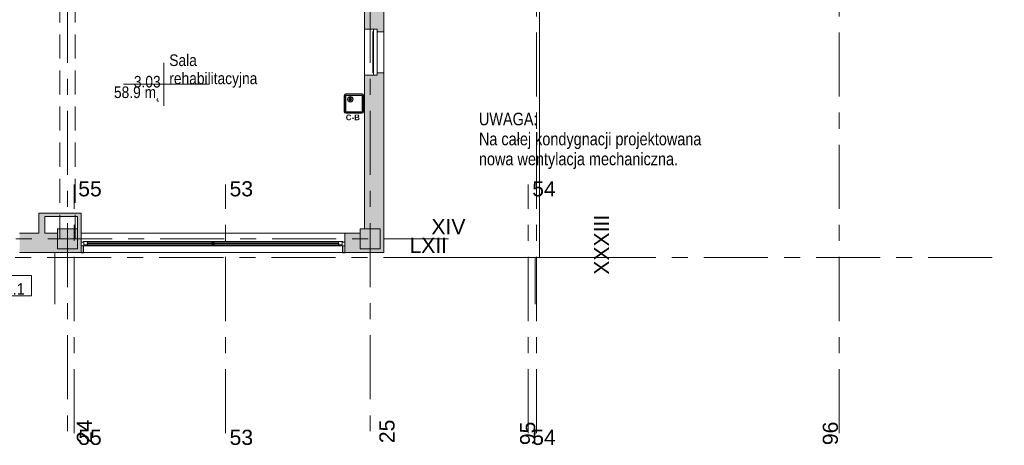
# Model space of a CAD drawing. Header units: centimetres. Extents: x -1737 to 22393, y -8842 to 3838.
# Tile 115 of 167: x 493 to 2444, y -1 to 842. Entities that reach past the tile are written whole.
import ezdxf

# ---------------------------------------------------------------- set-up
doc = ezdxf.new("R2010")
doc.units = ezdxf.units.CM
doc.linetypes.add('Oś', pattern=[222.25, 127, -31.75, 31.75, -31.75])
doc.linetypes.add('Ukryte', pattern=[71.438, 47.625, -23.813])
for name, color, linetype, lineweight in [('A-AREA-IDEN', 2, 'Continuous', 13), ('A-DETL-HDLN', 90, 'Ukryte', 9), ('A-FLOR', 192, 'Continuous', 13), ('A-GLAZ', 151, 'Continuous', 13), ('A-WALL', 113, 'Continuous', 13), ('A-WALL-IDEN', 211, 'Continuous', 13), ('A-WALL-PATT', 111, 'Continuous', 13), ('G-ANNO-TEXT', 231, 'Continuous', 13), ('PRZYW_Elementy_inst_przyw', 7, 'Continuous', 9), ('S-COLS', 52, 'Continuous', 13), ('S-GRID', 1, 'Continuous', 13), ('S-GRID-IDEN', 1, 'Continuous', 13)]:
    doc.layers.add(name, color=color, linetype=linetype, lineweight=lineweight)
doc.styles.add('adam', font='arialbd.ttf')
doc.styles.add('Arial Narrow_3', font='ARIALN.TTF', dxfattribs={"height": 25})
doc.styles.add('Arial_10', font='arial.ttf', dxfattribs={"width": 0.9, "height": 23})
doc.styles.add('Arial_4', font='arial.ttf', dxfattribs={"height": 30})
doc.styles.add('Arial_7', font='arial.ttf', dxfattribs={"width": 0.85, "height": 23})

# ---------------------------------------------------------------- blocks, each defined once
blk = doc.blocks.new('Pawilon J_rvt-1-3_piętro I __3_90 m_ - stan projektowany')
at = {"layer": 'A-FLOR', "color": 253, "lineweight": 9}
for p, q in [((1523.4, 941.3), (1523.4, 371.3)), ((2164.7, 941.3), (1523.4, 941.3)), ((1523.4, 371.3), (1514.4, 371.3)), ((1514.4, 371.3), (1514.4, 279))]:
    blk.add_line(p, q, dxfattribs=at)
at = {"layer": 'S-GRID', "linetype": 'Oś'}
for p, q in [((1517.4, 23.2), (1517.4, 1147.1)), ((2117.4, 23.2), (2117.4, 1147.1)), ((1125.8, 971.3), (2420.5, 971.3)), ((2420.5, 371.3), (1302.4, 371.3))]:
    blk.add_line(p, q, dxfattribs=at)
at = {"layer": 'S-GRID-IDEN', "char_height": 30, "width": 48.3, "attachment_point": 5, "rotation": 90, "line_spacing_factor": 0.936439, "style": 'Arial_4'}
for s, insert in [('\\pxqc,t4.23333,8.46667,12.7,16.93333,21.16667,25.4,29.63333,33.86667,38.1,42.33333,46.56667,50.8,55.03333,59.26667,63.5,67.73333,71.96667,76.2,80.43333,84.66667,88.9,93.13333,97.36667,101.6,105.83333,110.06667,114.3,118.53333,122.76667,127,131.23333,135.46667;{95}', (1499.8, 1146.7)), ('\\pxqc,t4.23333,8.46667,12.7,16.93333,21.16667,25.4,29.63333,33.86667,38.1,42.33333,46.56667,50.8,55.03333,59.26667,63.5,67.73333,71.96667,76.2,80.43333,84.66667,88.9,93.13333,97.36667,101.6,105.83333,110.06667,114.3,118.53333,122.76667,127,131.23333,135.46667;{96}', (2099.8, 1146.7)), ('\\pxqc,t4.23333,8.46667,12.7,16.93333,21.16667,25.4,29.63333,33.86667,38.1,42.33333,46.56667,50.8,55.03333,59.26667,63.5,67.73333,71.96667,76.2,80.43333,84.66667,88.9,93.13333,97.36667,101.6,105.83333,110.06667,114.3,118.53333,122.76667,127,131.23333,135.46667;{95}', (1499.8, 22.8)), ('\\pxqc,t4.23333,8.46667,12.7,16.93333,21.16667,25.4,29.63333,33.86667,38.1,42.33333,46.56667,50.8,55.03333,59.26667,63.5,67.73333,71.96667,76.2,80.43333,84.66667,88.9,93.13333,97.36667,101.6,105.83333,110.06667,114.3,118.53333,122.76667,127,131.23333,135.46667;{96}', (2099.8, 22.8))]:
    blk.add_mtext(s, dxfattribs=dict(at, insert=insert))
at = {"layer": 'S-GRID-IDEN', "char_height": 30, "attachment_point": 5, "line_spacing_factor": 0.936439, "style": 'Arial_4'}
for s, insert, width in [('\\pxqc,t4.23333,8.46667,12.7,16.93333,21.16667,25.4,29.63333,33.86667,38.1,42.33333,46.56667,50.8,55.03333,59.26667,63.5,67.73333,71.96667,76.2,80.43333,84.66667,88.9,93.13333,97.36667,101.6,105.83333,110.06667,114.3,118.53333,122.76667,127,131.23333,135.46667;{LXI}', (2419.7, 931.4), 63.5), ('\\pxqc,t4.23333,8.46667,12.7,16.93333,21.16667,25.4,29.63333,33.86667,38.1,42.33333,46.56667,50.8,55.03333,59.26667,63.5,67.73333,71.96667,76.2,80.43333,84.66667,88.9,93.13333,97.36667,101.6,105.83333,110.06667,114.3,118.53333,122.76667,127,131.23333,135.46667;{LXII}', (1302.6, 395.4), 75.4)]:
    blk.add_mtext(s, dxfattribs=dict(at, insert=insert, width=width))
blk = doc.blocks.new('Pawilon F_rvt-1-3_piętro I __3_90 m_ - stan projektowany')
at = {"layer": 'S-GRID', "linetype": 'Oś'}
for p, q in [((253.4, 515.6), (253.4, 23.2)), ((600.4, 23.2), (600.4, 515.6)), ((900.4, 23.2), (900.4, 515.6)), ((1500.4, 23.2), (1500.4, 515.6)), ((102.6, 371.3), (1638.2, 371.3))]:
    blk.add_line(p, q, dxfattribs=at)
at = {"layer": 'S-GRID-IDEN', "char_height": 30, "attachment_point": 5, "line_spacing_factor": 0.936439, "style": 'Arial_4'}
for s, insert, width in [('\\pxqc,t4.23333,8.46667,12.7,16.93333,21.16667,25.4,29.63333,33.86667,38.1,42.33333,46.56667,50.8,55.03333,59.26667,63.5,67.73333,71.96667,76.2,80.43333,84.66667,88.9,93.13333,97.36667,101.6,105.83333,110.06667,114.3,118.53333,122.76667,127,131.23333,135.46667;{52a}', (221.1, 508.2), 72.1), ('\\pxqc,t4.23333,8.46667,12.7,16.93333,21.16667,25.4,29.63333,33.86667,38.1,42.33333,46.56667,50.8,55.03333,59.26667,63.5,67.73333,71.96667,76.2,80.43333,84.66667,88.9,93.13333,97.36667,101.6,105.83333,110.06667,114.3,118.53333,122.76667,127,131.23333,135.46667;{55}', (632, 507.2), 48.3), ('\\pxqc,t4.23333,8.46667,12.7,16.93333,21.16667,25.4,29.63333,33.86667,38.1,42.33333,46.56667,50.8,55.03333,59.26667,63.5,67.73333,71.96667,76.2,80.43333,84.66667,88.9,93.13333,97.36667,101.6,105.83333,110.06667,114.3,118.53333,122.76667,127,131.23333,135.46667;{53}', (932, 507.2), 48.3), ('\\pxqc,t4.23333,8.46667,12.7,16.93333,21.16667,25.4,29.63333,33.86667,38.1,42.33333,46.56667,50.8,55.03333,59.26667,63.5,67.73333,71.96667,76.2,80.43333,84.66667,88.9,93.13333,97.36667,101.6,105.83333,110.06667,114.3,118.53333,122.76667,127,131.23333,135.46667;{54}', (1532, 507.2), 48.3), ('\\pxqc,t4.23333,8.46667,12.7,16.93333,21.16667,25.4,29.63333,33.86667,38.1,42.33333,46.56667,50.8,55.03333,59.26667,63.5,67.73333,71.96667,76.2,80.43333,84.66667,88.9,93.13333,97.36667,101.6,105.83333,110.06667,114.3,118.53333,122.76667,127,131.23333,135.46667;{52a}', (221.1, 15.7), 72.1), ('\\pxqc,t4.23333,8.46667,12.7,16.93333,21.16667,25.4,29.63333,33.86667,38.1,42.33333,46.56667,50.8,55.03333,59.26667,63.5,67.73333,71.96667,76.2,80.43333,84.66667,88.9,93.13333,97.36667,101.6,105.83333,110.06667,114.3,118.53333,122.76667,127,131.23333,135.46667;{55}', (632, 14.8), 48.3), ('\\pxqc,t4.23333,8.46667,12.7,16.93333,21.16667,25.4,29.63333,33.86667,38.1,42.33333,46.56667,50.8,55.03333,59.26667,63.5,67.73333,71.96667,76.2,80.43333,84.66667,88.9,93.13333,97.36667,101.6,105.83333,110.06667,114.3,118.53333,122.76667,127,131.23333,135.46667;{53}', (932, 14.8), 48.3), ('\\pxqc,t4.23333,8.46667,12.7,16.93333,21.16667,25.4,29.63333,33.86667,38.1,42.33333,46.56667,50.8,55.03333,59.26667,63.5,67.73333,71.96667,76.2,80.43333,84.66667,88.9,93.13333,97.36667,101.6,105.83333,110.06667,114.3,118.53333,122.76667,127,131.23333,135.46667;{54}', (1532, 14.8), 48.3)]:
    blk.add_mtext(s, dxfattribs=dict(at, insert=insert, width=width))
at = {"layer": 'S-GRID-IDEN', "char_height": 30, "width": 117.8, "attachment_point": 5, "rotation": 90, "line_spacing_factor": 0.936439, "style": 'Arial_4'}
for insert in [(110.5, 396.5), (1646.1, 396.5)]:
    blk.add_mtext('\\pxqc,t4.23333,8.46667,12.7,16.93333,21.16667,25.4,29.63333,33.86667,38.1,42.33333,46.56667,50.8,55.03333,59.26667,63.5,67.73333,71.96667,76.2,80.43333,84.66667,88.9,93.13333,97.36667,101.6,105.83333,110.06667,114.3,118.53333,122.76667,127,131.23333,135.46667;{XXXIII}', dxfattribs=dict(at, insert=insert))
blk = doc.blocks.new('M_Concrete-Square-Column - 400 x 400mm-1512407-3_piętro I __3_90 m_ - stan projektowany')
at = {"layer": 'S-COLS', "lineweight": 9}
blk.add_hatch(color=253, dxfattribs=at).paths.add_polyline_path([(20, -20), (20, 20), (-20, 20), (-20, -20), (11, -20)], flags=0)
for p, q in [((20, 20), (-20, 20)), ((-20, 20), (-20, -20)), ((20, -20), (20, 20)), ((-20, -20), (20, -20))]:
    blk.add_line(p, q, dxfattribs=at)
blk = doc.blocks.new('Okno - automatyczna etykieta - 91x91-2496751-3_piętro I __3_90 m_ - stan projektowany')
at = {"layer": 'A-GLAZ', "lineweight": 9}
for p, q in [((-45.5, 1.5), (-45.5, -6)), ((45.5, 1.5), (-45.5, 1.5)), ((-41, 2.5), (41, 2.5)), ((-41, 2.5), (-41, 1.5)), ((41, 2.5), (41, 1.5)), ((45.5, 1.5), (45.5, -6)), ((-45.5, -6), (45.5, -6)), ((-45.5, -6), (45.5, -6))]:
    blk.add_line(p, q, dxfattribs=at)
blk = doc.blocks.new('Okno - automatyczna etykieta - 523x181 _z węgarkiem_-2496258-3_piętro I __3_90 m_ - stan projektowany')
at = {"layer": 'A-GLAZ'}
for p, q in [((-254, 6), (-261.5, 6)), ((-261.5, 6), (-261.5, -1.5)), ((-261.5, 6), (261.5, 6)), ((-248.5, 4), (-256, 4)), ((-256, 4), (-256, -1.5)), ((-256, -1.5), (-256, 4)), ((-256, 4), (-254, 4)), ((-254, 4), (-254, 6)), ((254, 6), (-254, 6)), ((249.5, 1.25), (-249.5, 1.25)), ((-249.5, 1.25), (-249.5, 0.25)), ((-249.5, 0.25), (-249.5, 1.25)), ((-249.5, 1.25), (-248.5, 1.25)), ((-249.5, 0.25), (249.5, 0.25)), ((-248.5, 0.25), (-249.5, 0.25)), ((-248.5, 1.25), (-248.5, 4)), ((248.5, 4), (-248.5, 4)), ((-248.5, -2.5), (-248.5, 0.25)), ((2.5, 2.75), (-2.5, 2.75)), ((-2.5, 2.75), (-2.5, -1.25)), ((2.5, -1.25), (2.5, 2.75)), ((256, 4), (248.5, 4)), ((248.5, 4), (248.5, 1.25)), ((248.5, 1.25), (249.5, 1.25)), ((248.5, 0.25), (248.5, -2.5)), ((249.5, 0.25), (248.5, 0.25)), ((249.5, 0.25), (249.5, 1.25)), ((249.5, 1.25), (249.5, 0.25)), ((261.5, 6), (254, 6)), ((254, 6), (254, 4)), ((254, 4), (256, 4)), ((256, -1.5), (256, 4)), ((256, 4), (256, -1.5)), ((261.5, -1.5), (261.5, 6)), ((-261.5, -1.5), (-256, -1.5)), ((-256, -1.5), (-257, -1.5)), ((-257, -1.5), (-257, -2.5)), ((-257, -2.5), (-248.5, -2.5)), ((248.5, -2.5), (-248.5, -2.5)), ((-2.5, -1.25), (2.5, -1.25)), ((248.5, -2.5), (257, -2.5)), ((257, -1.5), (256, -1.5)), ((256, -1.5), (261.5, -1.5)), ((257, -2.5), (257, -1.5))]:
    blk.add_line(p, q, dxfattribs=at)
blk = doc.blocks.new('METKA_POMIESZCZENIA2 - Rozbudowana - bez ramki-2396678-3_piętro I __3_90 m_ - stan projektowany')
at = {"layer": 'A-AREA-IDEN'}
for p, q in [((0, 0.425), (0, 0)), ((0.098, 0), (-0.8, 0)), ((-0.8, 0), (0.9, 0)), ((0, 0), (0, -0.425))]:
    blk.add_line(p, q, dxfattribs=at)
blk = doc.blocks.new('ET sciana_AT7 - 10mm-2270614-3_piętro I __3_90 m_ - stan projektowany')
at = {"layer": 'A-WALL-IDEN'}
for p, q in [((-0.4, 0.196875), (0.4, 0.196875)), ((-0.4, -0.203125), (-0.4, 0.196875)), ((0.4, 0.196875), (0.4, -0.203125)), ((-0.4, -0.203125), (0.4, -0.203125))]:
    blk.add_line(p, q, dxfattribs=at)
blk = doc.blocks.new('Ikona')
at = {"layer": 'PRZYW_Elementy_inst_przyw'}
h = blk.add_hatch(color=1, dxfattribs=at)
h.dxf.hatch_style = 1
h.paths.add_polyline_path([(-1066, 3801.3), (-1066.2, 3801.3), (-1066.2, 3801.1), (-1066, 3801.1)])
h.paths.add_polyline_path([(-1066, 3801.1), (-1066.2, 3801.1), (-1066.2, 3800.9), (-1066, 3800.9)])
h.paths.add_polyline_path([(-1065.7, 3801.1), (-1066, 3801.1), (-1066, 3800.9), (-1065.7, 3800.9)])
h.paths.add_polyline_path([(-1066.2, 3801.1), (-1066.4, 3801.1), (-1066.4, 3800.9), (-1066.2, 3800.9)])
h.paths.add_polyline_path([(-1066, 3800.9), (-1066.2, 3800.9), (-1066.2, 3800.6), (-1066, 3800.6)])
at = {"layer": 'PRZYW_Elementy_inst_przyw', "color": 1}
for p, q in [((-1067.7, 3799.7), (-1067.7, 3801.2)), ((-1064.5, 3799.7), (-1064.5, 3801.2))]:
    blk.add_line(p, q, dxfattribs=at)
for points in [[(-1065.7, 3801.1), (-1065.7, 3800.9), (-1066.4, 3800.9), (-1066.4, 3801.1)], [(-1066.2, 3801.3), (-1066, 3801.3), (-1066, 3800.6), (-1066.2, 3800.6)]]:
    blk.add_lwpolyline(points, close=True, dxfattribs=at)
for centre, radius, start, end in [((-1066.1, 3798.7), 1.85, 31.7978, 276.8309), ((-1066.1, 3798), 3.55, 63.5398, 116.4602), ((-1066.1, 3798.7), 1.6, 156.7793, 23.2207), ((-1066.1, 3798.7), 1.65, 89.6447, 89.8927), ((-1066.1, 3798.7), 1.86, 277.2029, 31.4258), ((-1066.1, 3795.5), 1.43, 32.8175, 147.1825)]:
    blk.add_arc(centre, radius, start, end, dxfattribs=at)
at = {"layer": 'PRZYW_Elementy_inst_przyw', "color": 1, "lineweight": 5}
for centre, start, end in [((-1067.2, 3800.4), 253.1892, 358.3615), ((-1064.9, 3800.4), 181.6385, 286.8108)]:
    blk.add_arc(centre, 1.14, start, end, dxfattribs=at)
blk = doc.blocks.new('UK4-PP')
at = {"layer": 'PRZYW_Elementy_inst_przyw', "color": 0}
for p, q in [((18.4, 20.9), (-14.2, 20.9)), ((-14.2, 20), (18.4, 20)), ((-17.1, 18), (-17.1, -14.6)), ((-16.1, 18), (-16.1, -14.6)), ((20.3, 18), (20.3, -14.6)), ((21.3, -14.6), (21.3, 18)), ((-14.2, -16.5), (18.4, -16.5)), ((-14.2, -17.5), (18.4, -17.5))]:
    blk.add_line(p, q, dxfattribs=at)
for points in [[(-14.2, 18), (18.4, 18), (18.4, -14.6), (-14.2, -14.6)], [(-1.4, -15.2), (5.6, -15.2), (5.6, -16.5), (-1.4, -16.5)]]:
    blk.add_lwpolyline(points, close=True, dxfattribs=at)
at = {"layer": 'PRZYW_Elementy_inst_przyw', "lineweight": 5}
for radius in [5.55, 4.87]:
    blk.add_circle((-4.9, 10.2), radius, dxfattribs=at)
at = {"layer": 'PRZYW_Elementy_inst_przyw', "color": 0}
for centre, radius, start, end in [((-14.2, 18), 2.88, 90, 180), ((-14.2, 18), 1.92, 90, 180), ((18.4, 18), 2.88, 0, 90), ((18.4, 18), 1.92, 0, 90), ((-14.2, -14.6), 2.88, 180, 270), ((-14.2, -14.6), 1.92, 180, 270), ((18.4, -14.6), 2.88, 270, 0), ((18.4, -14.6), 1.92, 270, 0)]:
    blk.add_arc(centre, radius, start, end, dxfattribs=at)
at = {"layer": 'PRZYW_Elementy_inst_przyw', "lineweight": 5, "xscale": 1.155937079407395, "yscale": 1.155937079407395, "zscale": 1.155937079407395}
blk.add_blockref('Ikona', (1227.3, -4381.1), dxfattribs=at)
at = {"layer": 'PRZYW_Elementy_inst_przyw', "color": 0, "insert": (-0.6, -15.3), "char_height": 1.06, "attachment_point": 1}
blk.add_mtext_dynamic_manual_height_columns('SCHIMA', width=11.819, gutter_width=12.5, heights=[0], dxfattribs=at)

msp = doc.modelspace()

# ---------------------------------------------------------------- hatches: boundary and pattern name
at = {"layer": 'A-WALL-PATT', "lineweight": 5}
h = msp.add_hatch(color=254, dxfattribs=at)
h.paths.add_polyline_path([(1176.4, 381.3), (1214.4, 381.3), (1214.4, 704.4), (1176.4, 704.4), (1176.4, 428.3), (1207.4, 428.3), (1207.4, 388.3), (1176.4, 388.3)], flags=0)
h.paths.add_polyline_path([(1201.4, 861.3), (1214.4, 861.3), (1214.4, 908.3), (1207.4, 908.3), (1207.4, 868.3), (1176.4, 868.3), (1176.4, 861.3)], flags=0)
h = msp.add_hatch(color=254, dxfattribs=at)
h.paths.add_polyline_path([(1193.9, 704.4), (1214.4, 704.4), (1214.4, 737.3), (1201.4, 737.3), (1201.4, 732.3), (1176.4, 732.3), (1176.4, 704.4)], flags=0)
h.paths.add_polyline_path([(1201.4, 818.3), (1214.4, 818.3), (1214.4, 861.3), (1176.4, 861.3), (1176.4, 823.3), (1201.4, 823.3)], flags=0)
at = {"layer": 'A-WALL-PATT'}
for points in [[(530.4, 452.3), (614.4, 452.3), (614.4, 459.3), (530.4, 459.3)], [(530.4, 381.3), (542.4, 381.3), (542.4, 452.3), (530.4, 452.3), (530.4, 394.3)], [(614.4, 419.3), (614.4, 452.3), (607.4, 452.3), (607.4, 419.3)]]:
    msp.add_hatch(color=9, dxfattribs=at).paths.add_polyline_path(points, flags=0)
h = msp.add_hatch(color=9, dxfattribs=at)
h.paths.add_polyline_path([(21.9, 381.3), (21.9, 394.3), (16.9, 394.3), (16.9, 419.3), (7.4, 419.3), (7.4, 388.3), (-32.6, 388.3), (-32.6, 419.3), (-42.1, 419.3), (-42.1, 394.3), (-47.1, 394.3), (-47.1, 381.3), (16.9, 381.3)], flags=0)
h.paths.add_polyline_path([(-392.1, 381.3), (-392.1, 394.3), (-397.1, 394.3), (-397.1, 419.3), (-399.6, 419.3), (-399.6, 400.3), (-411.6, 400.3), (-411.6, 419.3), (-456.1, 419.3), (-456.1, 394.3), (-461.1, 394.3), (-461.1, 381.3), (-397.1, 381.3)], flags=0)
h.paths.add_polyline_path([(496, 381.3), (530.4, 381.3), (530.4, 419.3), (492.4, 419.3), (492.4, 381.3)], flags=0)
h.paths.add_polyline_path([(-592.6, 381.3), (-542.1, 381.3), (-542.1, 394.3), (-547.1, 394.3), (-547.1, 419.3), (-592.6, 419.3), (-592.6, 388.3), (-632.6, 388.3), (-632.6, 419.3), (-1192.6, 419.3), (-1192.6, 388.3), (-1201.6, 388.3), (-1201.6, 381.3), (-632.6, 381.3)], flags=0)
h.paths.add_polyline_path([(299.5, 381.3), (302.4, 381.3), (302.4, 419.3), (197.9, 419.3), (197.9, 394.3), (192.9, 394.3), (192.9, 381.3), (253.1, 381.3)], flags=0)
h = msp.add_hatch(color=9, dxfattribs=at)
h.paths.add_polyline_path([(1176.4, 381.3), (1176.4, 388.3), (1167.4, 388.3), (1167.4, 419.3), (1137.4, 419.3), (1137.4, 381.3), (1167.4, 381.3)], flags=0)
h.paths.add_polyline_path([(607.4, 381.3), (614.4, 381.3), (614.4, 419.3), (607.4, 419.3), (607.4, 388.3), (567.4, 388.3), (567.4, 419.3), (542.4, 419.3), (542.4, 381.3), (584.5, 381.3)], flags=0)

# ---------------------------------------------------------------- linework, layer by layer
at = {"layer": 'A-DETL-HDLN'}
for p, q in [((572.4, 408.3), (572.4, 2788.3)), ((572.4, 408.3), (572.4, 2788.3)), ((602.4, 408.3), (602.4, 2788.3)), ((602.4, 408.3), (602.4, 2788.3))]:
    msp.add_line(p, q, dxfattribs=at)
at = {"layer": 'A-FLOR', "lineweight": 9}
msp.add_line((562.6, 279), (562.6, 381.3), dxfattribs=at)
at = {"layer": 'A-WALL', "lineweight": 9}
for p, q in [((1214.4, 381.3), (1214.4, 1402.8)), ((1176.4, 428.3), (1176.4, 868.3)), ((1176.4, 823.3), (1193.9, 823.3)), ((1214.4, 818.3), (1201.4, 818.3)), ((1176.4, 732.3), (1193.9, 732.3)), ((1214.4, 737.3), (1201.4, 737.3)), ((614.4, 459.3), (530.4, 459.3)), ((530.4, 459.3), (530.4, 419.3)), ((542.4, 452.3), (607.4, 452.3)), ((542.4, 419.3), (542.4, 452.3)), ((607.4, 452.3), (607.4, 428.3)), ((614.4, 401.8), (614.4, 459.3)), ((530.4, 419.3), (492.4, 419.3)), ((567.4, 419.3), (542.4, 419.3)), ((614.4, 419.3), (1167.4, 419.3)), ((1137.4, 419.3), (1137.4, 401.8)), ((492.4, 381.3), (614.4, 381.3)), ((1132.4, 381.3), (619.4, 381.3)), ((1137.4, 381.3), (1214.4, 381.3))]:
    msp.add_line(p, q, dxfattribs=at)
at = {"layer": 'A-WALL'}
for p, q in [((614.4, 381.3), (614.4, 394.3)), ((1137.4, 394.3), (1137.4, 381.3))]:
    msp.add_line(p, q, dxfattribs=at)
at = {"layer": 'A-WALL', "color": 250, "lineweight": 25}
for p, q in [((619.4, 381.3), (619.4, 394.3)), ((1132.4, 394.3), (1132.4, 381.3)), ((614.4, 381.3), (619.4, 381.3)), ((1132.4, 381.3), (1137.4, 381.3))]:
    msp.add_line(p, q, dxfattribs=at)
at = {"layer": 'S-GRID', "linetype": 'Oś'}
for p, q in [((587.4, 2884.3), (587.4, 27.1)), ((1187.4, 2884.3), (1187.4, 27.1)), ((1342.5, 408.3), (-1368.8, 408.3))]:
    msp.add_line(p, q, dxfattribs=at)

# ---------------------------------------------------------------- block references
at = {"lineweight": 5}
for name in ['Pawilon J_rvt-1-3_piętro I __3_90 m_ - stan projektowany', 'Pawilon F_rvt-1-3_piętro I __3_90 m_ - stan projektowany']:
    msp.add_blockref(name, (0, 0), dxfattribs=at)
at = {"layer": 'A-AREA-IDEN', "color": 0, "xscale": 99.99999999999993, "yscale": 99.99999999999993, "zscale": 99.99999999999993}
msp.add_blockref('METKA_POMIESZCZENIA2 - Rozbudowana - bez ramki-2396678-3_piętro I __3_90 m_ - stan projektowany', (778.7, 714.5), dxfattribs=at)
at = {"layer": 'A-GLAZ', "lineweight": 9, "rotation": 90.00000000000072}
msp.add_blockref('Okno - automatyczna etykieta - 91x91-2496751-3_piętro I __3_90 m_ - stan projektowany', (1195.4, 777.8), dxfattribs=at)
at = {"layer": 'A-GLAZ', "rotation": 180}
msp.add_blockref('Okno - automatyczna etykieta - 523x181 _z węgarkiem_-2496258-3_piętro I __3_90 m_ - stan projektowany', (875.9, 400.3), dxfattribs=at)
at = {"layer": 'A-WALL-IDEN', "xscale": 99.99999999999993, "yscale": 99.99999999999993, "zscale": 99.99999999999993}
msp.add_blockref('ET sciana_AT7 - 10mm-2270614-3_piętro I __3_90 m_ - stan projektowany', (475.9, 315.9), dxfattribs=at)
at = {"layer": 'PRZYW_Elementy_inst_przyw'}
ref = msp.add_blockref('UK4-PP', (1153.1, 674.5), dxfattribs=at)
ref.add_attrib('NAZWA', 'C-B', (1139.1, 643.2), dxfattribs={"color": 7, "linetype": 'Continuous', "lineweight": -3, "height": 11.25, "style": 'adam'})
at = {"layer": 'S-COLS', "lineweight": 9}
for p in [(587.4, 408.3), (1187.4, 408.3)]:
    msp.add_blockref('M_Concrete-Square-Column - 400 x 400mm-1512407-3_piętro I __3_90 m_ - stan projektowany', p, dxfattribs=at)

# ---------------------------------------------------------------- texts
at = {"layer": 'A-AREA-IDEN', "color": 0, "char_height": 23, "line_spacing_factor": 0.936439, "style": 'Arial_7'}
for s, insert, width, attachment_point in [('\\pxt3.69565,7.3913,11.08696,14.78261,18.47826,22.17391,25.86957,29.56522,33.26087,36.95652,40.65217,44.34783,48.04348,51.73913,55.43478,59.13043,62.82609,66.52174,70.21739,73.91304,77.6087,81.30435,85,88.69565,92.3913,96.08696,99.78261,103.47826,107.17391,110.86957,114.56522,118.26087;{Sala\\Prehabilitacyjna}', (789.2, 707.7), 172.04, 7), ('\\pxqr,t3.69565,7.3913,11.08696,14.78261,18.47826,22.17391,25.86957,29.56522,33.26087,36.95652,40.65217,44.34783,48.04348,51.73913,55.43478,59.13043,62.82609,66.52174,70.21739,73.91304,77.6087,81.30435,85,88.69565,92.3913,96.08696,99.78261,103.47826,107.17391,110.86957,114.56522,118.26087;{3.03}', (772.1, 707.7), 52.87, 9), ('\\pt84.99995,169.9999,255.00008,340.00003,424.99998,509.99993,595.00011,680.00006,765.00001,849.99996,934.99991,1020.00009,1105.00004,1189.99999,1274.99994,1359.99989,1445.00007,1530.00002,1614.99997,1699.99992,1785.0001,1870.00005,1955,2039.99995,2124.9999,2210.00008,2295.00003,2379.99998,2464.99993,2550.00011,2635.00006,2720.00001;58.9 m˛', (772.1, 710.1), 91.63, 3)]:
    msp.add_mtext(s, dxfattribs=dict(at, insert=insert, width=width, attachment_point=attachment_point))
at = {"layer": 'A-WALL-IDEN', "insert": (474, 308.8), "char_height": 23, "width": 57.78, "attachment_point": 5, "line_spacing_factor": 0.936439, "style": 'Arial_10'}
msp.add_mtext('\\pxqc,t4.96957,9.93913,14.9087,19.87826,24.84783,29.81739,34.78696,39.75652,44.72609,49.69565,54.66522,59.63478,64.60435,69.57391,74.54348,79.51304,84.48261,89.45217,94.42174,99.3913,104.36087,109.33043,114.3,119.26957,124.23913,129.2087,134.17826,139.14783,144.11739,149.08696,154.05652,159.02609;{Z3.1}', dxfattribs=at)
at = {"layer": 'G-ANNO-TEXT', "color": 7, "insert": (1403, 658.1), "char_height": 25, "width": 474.3, "attachment_point": 1, "line_spacing_factor": 0.949189, "style": 'Arial Narrow_3'}
msp.add_mtext('\\pt127,254,381,508,635,762,889,1016,1143,1270,1397,1524,1651,1778,1905,2032,2159,2286,2413,2540,2667,2794,2921,3048,3175,3302,3429,3556,3683,3810,3937,4064;UWAGA:\\PNa całej kondygnacji projektowana nowa wentylacja mechaniczna.', dxfattribs=at)
at = {"layer": 'S-GRID-IDEN', "insert": (1342.6, 432.4), "char_height": 30, "width": 68.1, "attachment_point": 5, "line_spacing_factor": 0.936439, "style": 'Arial_4'}
msp.add_mtext('\\pxqc,t4.23333,8.46667,12.7,16.93333,21.16667,25.4,29.63333,33.86667,38.1,42.33333,46.56667,50.8,55.03333,59.26667,63.5,67.73333,71.96667,76.2,80.43333,84.66667,88.9,93.13333,97.36667,101.6,105.83333,110.06667,114.3,118.53333,122.76667,127,131.23333,135.46667;{XIV}', dxfattribs=at)
at = {"layer": 'S-GRID-IDEN', "char_height": 30, "width": 48.3, "attachment_point": 5, "rotation": 90, "line_spacing_factor": 0.936439, "style": 'Arial_4'}
for s, insert in [('\\pxqc,t4.23333,8.46667,12.7,16.93333,21.16667,25.4,29.63333,33.86667,38.1,42.33333,46.56667,50.8,55.03333,59.26667,63.5,67.73333,71.96667,76.2,80.43333,84.66667,88.9,93.13333,97.36667,101.6,105.83333,110.06667,114.3,118.53333,122.76667,127,131.23333,135.46667;{24}', (620.9, 26.8)), ('\\pxqc,t4.23333,8.46667,12.7,16.93333,21.16667,25.4,29.63333,33.86667,38.1,42.33333,46.56667,50.8,55.03333,59.26667,63.5,67.73333,71.96667,76.2,80.43333,84.66667,88.9,93.13333,97.36667,101.6,105.83333,110.06667,114.3,118.53333,122.76667,127,131.23333,135.46667;{25}', (1220.9, 26.8))]:
    msp.add_mtext(s, dxfattribs=dict(at, insert=insert))

doc.saveas('drawing.dxf')
